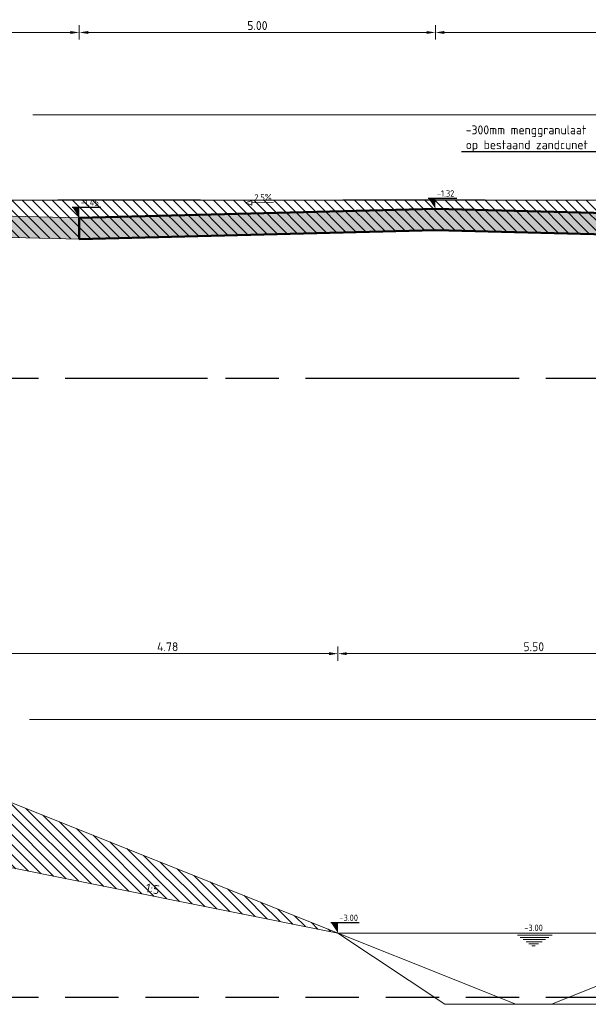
# Model space of a CAD drawing. Header units: metres. Extents: x 240213 to 242719, y 583416 to 583956.
# Tile 25 of 29: x 242692 to 242700, y 583566 to 583580. Entities that reach past the tile are written whole.
import ezdxf
from ezdxf import colors
from ezdxf.entities.mleader import LeaderData, LeaderLine
from ezdxf.enums import TextEntityAlignment as Align
from ezdxf.math import Vec2, Vec3

# ---------------------------------------------------------------- set-up
doc = ezdxf.new("R2010")
doc.units = ezdxf.units.M
for name, pattern in [('AL-NAP_LIJN', [15.25, 12, -1.5, 0.25, -1.5]), ('HIDDEN', [0.375, 0.25, -0.125]), ('XX-HIDDEN', [4, 2, -2])]:
    doc.linetypes.add(name, pattern=pattern)
for name, color, linetype, lineweight in [('N-WE-GW-BERM-GD', 90, 'Continuous', 20), ('N-WE-GW-GROND_ONTGRAVEN-AD', 252, 'Continuous', 9), ('N-WE-GW-WATERGANG_SLOOT-SD', 140, 'Continuous', 13), ('N-WE-VH-VERHARDING_ASFALT-GD', 210, 'Continuous', 20), ('N-WE-VH-VERHARDING_FUNDERING-GD', 252, 'Continuous', 50), ('N-WE-VH-VERHARDING_HYDR-MENGGRANULAAT-AD', 7, 'Continuous', 9), ('N-WE-VH-VERHARDING_MENGGRANULAAT-AD', 7, 'Continuous', 9), ('P- Zanddiepte', 52, 'HIDDEN', 30), ('WG-bs-dp-profiellijn', 251, 'Continuous', 0), ('X-XX-AL-HELLING-SD', 7, 'Continuous', 15), ('X-XX-AL-NAP-G', 7, 'AL-NAP_LIJN', 18), ('X-XX-AL-PEILMAAT-SD @ 0.05', 7, 'Continuous', 25), ('X-XX-AL-REFERENTIE-M', 7, 'Continuous', 18), ('X-XX-AL-T25', 7, 'Continuous', 25)]:
    doc.layers.add(name, color=color, linetype=linetype, lineweight=lineweight)
doc.layers.add('N-WE-GW-BODEM_ZAND-GD', color=7, linetype='XX-HIDDEN', lineweight=25, true_color=0xa3a300)
doc.styles.add('NLCS', font='isocpeur.ttf')
doc.styles.add('NLCS-ISO', font='NLCS-ISO.ttf')
doc.styles.add('NLCS-ISO-ANNOTATIEF-T25', font='NLCS-ISO.ttf', dxfattribs={"height": 2.5})
doc.styles.add('NLCS-ISO-M50-T25', font='NLCS-ISO.ttf', dxfattribs={"height": 0.125})
doc.dimstyles.new('NLCS-ANNOTATIEF-T25-PIJL_L2_H1', dxfattribs={"dimtxt": 2.5, "dimasz": 2.5, "dimexe": 2, "dimexo": 2, "dimgap": 0.7, "dimtad": 1, "dimzin": 0, "dimdsep": 46, "dimtxsty": 'NLCS-ISO-ANNOTATIEF-T25', "dimcen": 0, "dimdle": 2, "dimclrd": 256, "dimclre": 256, "dimclrt": 256, "dimadec": 1, "dimazin": 0, "dimtfac": 1, "dimtdec": 3, "dimtofl": 0, "dimtmove": 0, "dimatfit": 3, "dimfxl": 2, "dimfxlon": 1, "dimtfillclr": 256, "dimtolj": 1, "dimtzin": 0, "dimlwd": -1, "dimlwe": -1, "dimarcsym": 0})
pattern_1 = [(135, (0, 0), (-0.070710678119, -0.070710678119), [])]

# ---------------------------------------------------------------- blocks, each defined once
blk = doc.blocks.new('SGW-WATERPEIL-SOD')
for p, q in [((-9, 0), (9, 0)), ((-4.55, -0.6), (5.26, -0.6)), ((-3.74, -1.2), (4.3, -1.2)), ((-2.93, -1.8), (3.35, -1.8)), ((-2.12, -2.4), (2.39, -2.4)), ((-1.32, -3), (1.43, -3)), ((-0.51, -3.6), (0.48, -3.6))]:
    blk.add_line(p, q)
at = {"style": 'NLCS-ISO'}
blk.add_attdef('WS', text='', height=1.8, dxfattribs=at).set_placement((0, 0.6), align=Align.CENTER)
blk = doc.blocks.new('*D117')
at = {"layer": 'Defpoints', "color": 0, "transparency": 16777216}
for p in [(242692.512, 583579.49), (242686.511, 583577.158), (242692.512, 583577.008)]:
    blk.add_point(p, dxfattribs=at)
at = {"layer": 'X-XX-AL-REFERENTIE-M', "transparency": 16777216}
for p, q in [((242686.511, 583579.39), (242686.511, 583579.59)), ((242686.636, 583579.49), (242692.387, 583579.49)), ((242692.512, 583579.39), (242692.512, 583579.59))]:
    blk.add_line(p, q, dxfattribs=at)
for points in [[(242686.636, 583579.51), (242686.636, 583579.469), (242686.511, 583579.49)], [(242692.387, 583579.51), (242692.387, 583579.469), (242692.512, 583579.49)]]:
    blk.add_solid(points, dxfattribs=at)
at = {"layer": 'X-XX-AL-REFERENTIE-M', "transparency": 16777216, "insert": (242689.511, 583579.587), "char_height": 0.125, "attachment_point": 5, "style": 'NLCS-ISO-ANNOTATIEF-T25'}
blk.add_mtext('\\A1;6.00', dxfattribs=at)
blk = doc.blocks.new('*D116')
at = {"layer": 'Defpoints', "color": 0, "transparency": 16777216}
for p in [(242697.512, 583579.49), (242697.512, 583577.16), (242692.512, 583577.008)]:
    blk.add_point(p, dxfattribs=at)
at = {"layer": 'X-XX-AL-REFERENTIE-M', "transparency": 16777216}
for p, q in [((242692.512, 583579.39), (242692.512, 583579.59)), ((242692.637, 583579.49), (242697.387, 583579.49)), ((242697.512, 583579.39), (242697.512, 583579.59))]:
    blk.add_line(p, q, dxfattribs=at)
for points in [[(242692.637, 583579.51), (242692.637, 583579.469), (242692.512, 583579.49)], [(242697.387, 583579.51), (242697.387, 583579.469), (242697.512, 583579.49)]]:
    blk.add_solid(points, dxfattribs=at)
at = {"layer": 'X-XX-AL-REFERENTIE-M', "transparency": 16777216, "insert": (242695.012, 583579.587), "char_height": 0.125, "attachment_point": 5, "style": 'NLCS-ISO-ANNOTATIEF-T25'}
blk.add_mtext('\\A1;5.00', dxfattribs=at)
blk = doc.blocks.new('*D115')
at = {"layer": 'Defpoints', "color": 0, "transparency": 16777216}
for p in [(242702.513, 583579.49), (242697.512, 583577.16), (242702.513, 583576.928)]:
    blk.add_point(p, dxfattribs=at)
at = {"layer": 'X-XX-AL-REFERENTIE-M', "transparency": 16777216}
for p, q in [((242697.512, 583579.39), (242697.512, 583579.59)), ((242697.637, 583579.49), (242702.388, 583579.49)), ((242702.513, 583579.39), (242702.513, 583579.59))]:
    blk.add_line(p, q, dxfattribs=at)
for points in [[(242697.637, 583579.51), (242697.637, 583579.469), (242697.512, 583579.49)], [(242702.388, 583579.51), (242702.388, 583579.469), (242702.513, 583579.49)]]:
    blk.add_solid(points, dxfattribs=at)
at = {"layer": 'X-XX-AL-REFERENTIE-M', "transparency": 16777216, "insert": (242700.012, 583579.587), "char_height": 0.125, "attachment_point": 5, "style": 'NLCS-ISO-ANNOTATIEF-T25'}
blk.add_mtext('\\A1;5.00', dxfattribs=at)
blk = doc.blocks.new('*U97')
blk.add_lwpolyline([(0.08, 1.28), (6.15, 1.28)])
blk.add_lwpolyline([(7.89, 1.28), (6.15, 0.65), (6.15, 1.91)], close=True)
at = {"style": 'NLCS-ISO'}
blk.add_attdef('AFSCHOT', text='', height=1.8, dxfattribs=at).set_placement((2.98, 1.87), align=Align.CENTER)
blk = doc.blocks.new('_DotSmall')
at = {"color": 0, "linetype": 'ByBlock', "const_width": 0.5}
blk.add_lwpolyline([(-0.0625, 0, 1), (0.0625, 0, 1)], format="xyb", close=True, dxfattribs=at)
blk = doc.blocks.new('SAL-PEILMAAT_INFRACAD_H01-SOD')
blk.add_line((-2, 3), (6, 3))
blk.add_solid([(-2, 3), (0, 3), (0, 0)])
at = {"style": 'NLCS-ISO'}
blk.add_attdef('...', (0.4, 3.4), '', height=1.8, dxfattribs=at)
blk = doc.blocks.new('*D139')
at = {"layer": 'Defpoints', "color": 0, "linetype": 'Continuous', "transparency": 16777216}
for p in [(242696.143, 583570.765), (242691.364, 583567.661), (242696.143, 583566.84)]:
    blk.add_point(p, dxfattribs=at)
at = {"layer": 'X-XX-AL-REFERENTIE-M', "transparency": 16777216}
for p, q in [((242691.364, 583570.665), (242691.364, 583570.865)), ((242691.489, 583570.765), (242696.018, 583570.765)), ((242696.143, 583570.665), (242696.143, 583570.865))]:
    blk.add_line(p, q, dxfattribs=at)
at = {"layer": 'X-XX-AL-REFERENTIE-M', "linetype": 'Continuous', "transparency": 16777216}
for points in [[(242691.489, 583570.786), (242691.489, 583570.744), (242691.364, 583570.765)], [(242696.018, 583570.786), (242696.018, 583570.744), (242696.143, 583570.765)]]:
    blk.add_solid(points, dxfattribs=at)
at = {"layer": 'X-XX-AL-REFERENTIE-M', "linetype": 'Continuous', "transparency": 16777216, "insert": (242693.753, 583570.862), "char_height": 0.125, "attachment_point": 5, "style": 'NLCS-ISO-ANNOTATIEF-T25'}
blk.add_mtext('\\A1;4.78', dxfattribs=at)
blk = doc.blocks.new('*D140')
at = {"layer": 'Defpoints', "color": 0, "linetype": 'Continuous', "transparency": 16777216}
for p in [(242701.643, 583570.765), (242696.143, 583566.84), (242701.643, 583566.84)]:
    blk.add_point(p, dxfattribs=at)
at = {"layer": 'X-XX-AL-REFERENTIE-M', "transparency": 16777216}
for p, q in [((242696.143, 583570.665), (242696.143, 583570.865)), ((242696.268, 583570.765), (242701.518, 583570.765)), ((242701.643, 583570.665), (242701.643, 583570.865))]:
    blk.add_line(p, q, dxfattribs=at)
at = {"layer": 'X-XX-AL-REFERENTIE-M', "linetype": 'Continuous', "transparency": 16777216}
for points in [[(242696.268, 583570.786), (242696.268, 583570.744), (242696.143, 583570.765)], [(242701.518, 583570.786), (242701.518, 583570.744), (242701.643, 583570.765)]]:
    blk.add_solid(points, dxfattribs=at)
at = {"layer": 'X-XX-AL-REFERENTIE-M', "linetype": 'Continuous', "transparency": 16777216, "insert": (242698.893, 583570.862), "char_height": 0.125, "attachment_point": 5, "style": 'NLCS-ISO-ANNOTATIEF-T25'}
blk.add_mtext('\\A1;5.50', dxfattribs=at)

msp = doc.modelspace()

# ---------------------------------------------------------------- hatches: boundary and pattern name
at = {"layer": 'N-WE-GW-GROND_ONTGRAVEN-AD'}
h = msp.add_hatch(dxfattribs=at)
h.set_pattern_fill('AGW-WERK_ONTGRAVEN', color=256, scale=0.02, pattern_type=2)
h.set_pattern_definition(pattern_1)
h.paths.add_polyline_path([(242697.512, 583576.713), (242702.52, 583576.588), (242704.287, 583576.632), (242705.089, 583575.028), (242705.934, 583575.028), (242706.422, 583576.003), (242706.587, 583575.673), (242707.437, 583575.673), (242707.962, 583576.724), (242714.147, 583576.869), (242714.279, 583577.133), (242685.627, 583577.133), (242686.341, 583577.056), (242686.5, 583576.738), (242692.512, 583576.588)])
h = msp.add_hatch(dxfattribs=at)
h.set_pattern_fill('AGW-WERK_ONTGRAVEN', color=256, scale=0.02, pattern_type=2)
h.set_pattern_definition(pattern_1)
h.paths.add_polyline_path([(242691.893, 583568.54), (242691.143, 583568.84), (242680.103, 583568.84), (242682.023, 583568.78), (242682.233, 583568.36), (242683.143, 583568.338), (242683.718, 583567.188), (242684.568, 583567.188), (242684.866, 583567.784), (242685.218, 583567.08), (242686.068, 583567.08), (242686.653, 583568.25), (242688.053, 583568.215), (242688.255, 583568.62), (242688.848, 583568.605), (242691.143, 583567.84), (242696.143, 583566.84)])
at = {"layer": 'N-WE-VH-VERHARDING_HYDR-MENGGRANULAAT-AD'}
h = msp.add_hatch(dxfattribs=at)
h.set_pattern_fill('AVH-FUNDERING_GRANULAAT_MENG_02', color=256, scale=0.05, pattern_type=2)
h.set_pattern_definition([(50, (0, 150.3598), (0.21517849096, -0.018825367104), [0.0225, -0.2475]), (355, (0, 150.3598), (-0.04162544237, 0.22565759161), [0.018, -0.198]), (100.451, (0.01793, 150.35823), (0.173554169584, 0.20683102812), [0.0191221, -0.210343]), (46.1842, (0, 150.4198), (0.32017228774, -0.04965535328), [0.03375, -0.37125]), (96.6356, (0.02668, 150.41566), (0.280399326, 0.29223499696), [0.0286831, -0.315514]), (351.184, (0, 150.4198), (0.280399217, 0.29223508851), [0.027, -0.297]), (21, (0.03, 150.4048), (0.17907262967, -0.12078563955), [0.0225, -0.2475]), (326, (0.03, 150.4048), (0.07299453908, 0.2175449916), [0.018, -0.198]), (71.4514, (0.04492, 150.39474), (0.25206689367, 0.096759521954), [0.0191221, -0.210343]), (37.5, (0, 150.3598), (0.003647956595, 0.099868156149), [0, -0.1956, 0, -0.201, 0, -0.19875]), (7.5, (0, 150.3598), (0.078920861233, 0.118323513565), [0, -0.1146, 0, -0.1911, 0, -0.07575]), (327.5, (-0.0669, 150.3598), (0.159985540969, -0.007019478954), [0, -0.075, 0, -0.234, 0, -0.3105]), (317.5, (-0.0969, 150.3598), (0.174955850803, 0.0300314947), [0, -0.0975, 0, -0.1554, 0, -0.2205]), (45, (0, 150.3598), (-0.22097086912, 0.22097086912), [])])
h.paths.add_polyline_path([(242692.511, 583576.588), (242692.512, 583576.888), (242686.508, 583577.038), (242686.5, 583576.738)])
at = {"layer": 'N-WE-VH-VERHARDING_MENGGRANULAAT-AD'}
h = msp.add_hatch(dxfattribs=at)
h.set_pattern_fill('AVH-FUNDERING_GRANULAAT_MENG_01', color=256, scale=0.05, pattern_type=2)
h.set_pattern_definition([(50, (242683.23172, 583544.50852), (0.35863, -0.031376), [0.0375, -0.4125]), (355, (242683.23172, 583544.50852), (-0.0693757, 0.376096), [0.03, -0.33]), (100.4514, (242683.2616, 583544.5059), (0.2892547, 0.3447198), [0.03187, -0.350571]), (46.1842, (242683.2317, 583544.60852), (0.5336205, -0.0827595), [0.05625, -0.61875]), (96.6356, (242683.2762, 583544.60163), (0.467331, 0.487059), [0.047805, -0.5258565]), (351.1842, (242683.2317, 583544.6085), (0.467331, 0.487059), [0.045, -0.495]), (21, (242683.28172, 583544.58352), (0.2984535, -0.2013094), [0.0375, -0.4125]), (326, (242683.28172, 583544.58352), (0.1216577, 0.362575), [0.03, -0.33]), (71.4514, (242683.3066, 583544.56675), (0.4201113, 0.1612652), [0.03187, -0.350571]), (37.5, (242683.23172, 583544.50852), (0.00607993, 0.16644693), [0, -0.326, 0, -0.335, 0, -0.33125]), (7.5, (242683.23172, 583544.50852), (0.1315348, 0.19720586), [0, -0.191, 0, -0.3185, 0, -0.12625]), (327.5, (242683.12022, 583544.50852), (0.2669112, -0.01127744), [0, -0.125, 0, -0.39, 0, -0.5175]), (317.5, (242683.07022, 583544.50852), (0.2915931, 0.0500525), [0, -0.1625, 0, -0.259, 0, -0.3675])])
h.paths.add_polyline_path([(242702.513, 583576.588), (242702.513, 583576.888), (242697.512, 583577.013), (242692.512, 583576.888), (242692.511, 583576.588), (242697.512, 583576.713)])

# ---------------------------------------------------------------- linework, layer by layer
at = {"layer": 'N-WE-GW-BERM-GD'}
msp.add_lwpolyline([(242691.143, 583567.84), (242696.143, 583566.84)], dxfattribs=at)
at = {"layer": 'N-WE-GW-BODEM_ZAND-GD'}
msp.add_lwpolyline([(242679.858, 583576.133), (242682.812, 583576.133), (242684.312, 583574.633), (242715.712, 583574.633), (242718.212, 583577.133), (242678.858, 583577.133)], close=True, dxfattribs=at)
at = {"layer": 'N-WE-GW-WATERGANG_SLOOT-SD'}
msp.add_lwpolyline([(242701.643, 583566.84), (242696.137, 583566.84)], dxfattribs=at)
at = {"layer": 'N-WE-VH-VERHARDING_ASFALT-GD'}
msp.add_line((242692.512, 583576.888), (242692.512, 583576.588), dxfattribs=at)
for points in [[(242686.508, 583577.038), (242692.512, 583576.888)], [(242686.5, 583576.738), (242692.512, 583576.588)]]:
    msp.add_lwpolyline(points, dxfattribs=at)
at = {"layer": 'N-WE-VH-VERHARDING_FUNDERING-GD'}
for points in [[(242702.513, 583577.008), (242702.513, 583576.888), (242697.512, 583577.013), (242692.512, 583576.888)], [(242702.513, 583576.888), (242702.513, 583576.588), (242697.512, 583576.713), (242692.511, 583576.588), (242692.512, 583576.888)]]:
    msp.add_lwpolyline(points, dxfattribs=at)
at = {"layer": 'P- Zanddiepte', "ltscale": 3}
for points in [[(242676.564, 583574.633), (242719.108, 583574.633)], [(242676.564, 583565.94), (242715.205, 583565.94)]]:
    msp.add_lwpolyline(points, dxfattribs=at)
at = {"layer": 'WG-bs-dp-profiellijn', "lineweight": 0}
msp.add_lwpolyline([(242715.205, 583568.84), (242706.643, 583568.84), (242699.143, 583565.84), (242698.643, 583565.84), (242691.893, 583568.54), (242691.143, 583568.84), (242676.564, 583568.84)], dxfattribs=at)
at = {"layer": 'WG-bs-dp-profiellijn'}
msp.add_lwpolyline([(242701.643, 583566.84), (242700.143, 583565.84), (242697.643, 583565.84), (242696.143, 583566.84)], dxfattribs=at)
at = {"layer": 'X-XX-AL-NAP-G'}
for points in [[(242719.108, 583578.333), (242676.564, 583578.333)], [(242676.564, 583569.84), (242715.205, 583569.84)]]:
    msp.add_lwpolyline(points, dxfattribs=at)

# ---------------------------------------------------------------- block references
at = {"layer": 'N-WE-GW-WATERGANG_SLOOT-SD', "xscale": 0.05, "yscale": 0.05, "zscale": 0.05}
msp.add_blockref('SGW-WATERPEIL-SOD', (242698.89, 583566.84), dxfattribs=at).add_auto_attribs({'WS': '-3.00'})
at = {"layer": 'X-XX-AL-HELLING-SD'}
ref = msp.add_blockref('*U97', (242695.243, 583577.041), dxfattribs=dict(at, xscale=-0.05000000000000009, yscale=0.04999999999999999, zscale=0.05, rotation=1.432096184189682))
ref.add_attrib('AFSCHOT', '2.5%', dxfattribs={"layer": '0', "height": 0.09, "rotation": 1.4321, "style": 'NLCS-ISO'}).set_placement((242695.092, 583577.13), align=Align.CENTER)
at = {"layer": 'X-XX-AL-PEILMAAT-SD @ 0.05', "linetype": 'Continuous', "xscale": 0.05, "yscale": 0.05, "zscale": 0.05}
for p, values in [((242692.512, 583576.888), {'...': '-1.45'}), ((242696.143, 583566.84), {'...': '-3.00'})]:
    msp.add_blockref('SAL-PEILMAAT_INFRACAD_H01-SOD', p, dxfattribs=at).add_auto_attribs(values)

# ---------------------------------------------------------------- texts
at = {"layer": 'X-XX-AL-T25', "linetype": 'Continuous', "style": 'NLCS'}
msp.add_text('1:5', height=0.125, rotation=348.6901, dxfattribs=at).set_placement((242693.523, 583567.364), align=Align.BOTTOM_CENTER)

# ---------------------------------------------------------------- dimensions: what is measured, and where the dimension line sits
at = {"layer": 'X-XX-AL-REFERENTIE-M'}
for base, p1, p2, picture, middle in [((242692.512, 583579.49), (242686.511, 583577.158), (242692.512, 583577.008), '*D117', (242689.511, 583579.587)), ((242697.512, 583579.49), (242692.512, 583577.008), (242697.512, 583577.16), '*D116', (242695.012, 583579.587)), ((242702.513, 583579.49), (242697.512, 583577.16), (242702.513, 583576.928), '*D115', (242700.012, 583579.587))]:
    dim = msp.add_linear_dim(base=base, p1=p1, p2=p2, dimstyle='NLCS-ANNOTATIEF-T25-PIJL_L2_H1', dxfattribs=at)
    dim.commit()
    dim.dimension.update_dxf_attribs({"geometry": picture, "text_midpoint": middle})
at = {"layer": 'X-XX-AL-REFERENTIE-M', "linetype": 'Continuous'}
for base, p1, p2, picture, middle in [((242696.143, 583570.765), (242691.364, 583567.661), (242696.143, 583566.84), '*D139', (242693.753, 583570.862)), ((242701.643, 583570.765), (242696.143, 583566.84), (242701.643, 583566.84), '*D140', (242698.893, 583570.862))]:
    dim = msp.add_linear_dim(base=base, p1=p1, p2=p2, dimstyle='NLCS-ANNOTATIEF-T25-PIJL_L2_H1', dxfattribs=at)
    dim.commit()
    dim.dimension.update_dxf_attribs({"geometry": picture, "text_midpoint": middle})

# ---------------------------------------------------------------- next in the draw order: leaders
at = {"layer": 'X-XX-AL-T25'}
ml = msp.add_multileader_mtext('Standard', dxfattribs=at)
ml.set_content('\\A1;-300mm menggranulaat\\Pop bestaand zandcunet', color=256, style='NLCS-ISO-M50-T25')
ml.set_leader_properties(color=256, lineweight=-1)
ml.set_arrow_properties(name='DOTSMALL')
ml.build(insert=Vec2(0, 0))
ml.multileader.update_dxf_attribs({"text_left_attachment_type": 5, "text_right_attachment_type": 5, "dogleg_length": 2.502, "arrow_head_size": 0.125})
ctx = ml.context
ctx.base_point, ctx.char_height, ctx.arrow_head_size, ctx.landing_gap_size, ctx.plane_origin = Vec3(242697.893, 583577.814), 0.125, 0.125, 0.045, Vec3(242699.674, 583579.203)
ctx.left_attachment, ctx.right_attachment = 5, 5
notes = []
notes.append((ctx, [(0, (1, 1, 0), (242699.982, 583577.814), (-1, 0), 0.248, [(0, [(242699.974, 583576.998)], 0, [])])]))
ctx.mtext.insert, ctx.mtext.width, ctx.mtext.flow_direction = Vec3(242697.938, 583578.184), 1.795, 5
ctx.mtext.has_bg_fill, ctx.mtext.bg_color, ctx.mtext.bg_scale_factor, ctx.mtext.bg_transparency, ctx.mtext.use_window_bg_color = 1, -1027028792, 1.5, 0, 1
for ctx, leaders in notes:
    for number, flags, end, landing, length, lines in leaders:
        leader = LeaderData()
        leader.index, (leader.has_last_leader_line, leader.has_dogleg_vector, leader.attachment_direction) = number, flags
        leader.last_leader_point, leader.dogleg_vector, leader.dogleg_length = Vec3(end), Vec3(landing), length
        for number, points, colour, breaks in lines:
            line = LeaderLine()
            line.index, line.vertices, line.color, line.breaks = number, Vec3.list(points), colors.encode_raw_color(colour), breaks
            leader.lines.append(line)
        ctx.leaders.append(leader)

# ---------------------------------------------------------------- next in the draw order: linework, layer by layer
at = {"layer": 'WG-bs-dp-profiellijn', "lineweight": 0}
msp.add_lwpolyline([(242676.564, 583577.333), (242678.612, 583577.333), (242682.812, 583577.133), (242715.712, 583577.133), (242718.422, 583577.333), (242719.108, 583577.333)], dxfattribs=at)

# ---------------------------------------------------------------- next in the draw order: block references
at = {"layer": 'X-XX-AL-PEILMAAT-SD @ 0.05', "linetype": 'Continuous', "xscale": 0.05, "yscale": 0.05, "zscale": 0.05}
msp.add_blockref('SAL-PEILMAAT_INFRACAD_H01-SOD', (242697.512, 583577.013), dxfattribs=at).add_auto_attribs({'...': '-1.32'})

doc.saveas('drawing.dxf')
